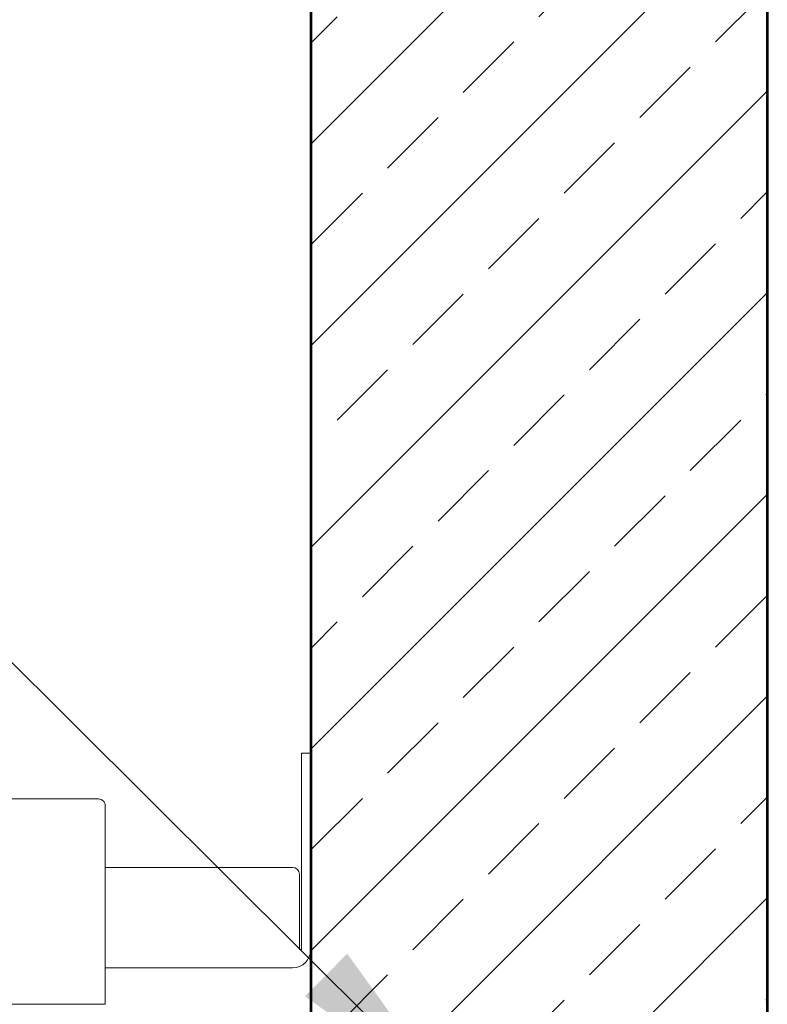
# Model space of a CAD drawing. Header units: inches. Extents: x 201967 to 338763, y -32705 to 30884.
# Tile 122 of 236: x 319954 to 319987, y 4339 to 4382. Entities that reach past the tile are written whole.
import ezdxf

# ---------------------------------------------------------------- set-up
doc = ezdxf.new("R2010")
doc.units = ezdxf.units.IN
doc.header["$MEASUREMENT"] = 0
for name, color, linetype, lineweight in [('01 a1 KONSTRUKCJA żelebet', 200, 'Continuous', 53), ('01h3 KONSTRUKCJA pozycje słupy', 252, 'Continuous', 13), ('20 KRESKOWANIE ścian', 63, 'Continuous', 5), ('KRESKOWANIE-URWANIE', 3, 'Continuous', 13), ('wymiar', 1, 'Continuous', 15)]:
    doc.layers.add(name, color=color, linetype=linetype, lineweight=lineweight)
doc.styles.add('RomanS', font='romans.shx')
doc.dimstyles.new('DIM100txt12', dxfattribs={"dimtxt": 12, "dimasz": 1.05, "dimexe": 0, "dimexo": 8, "dimgap": 4, "dimtad": 1, "dimdec": 7, "dimrnd": 0.5, "dimdsep": 46, "dimtxsty": 'RomanS', "dimblk1": 'DIM', "dimblk2": 'DIM', "dimsah": 1, "dimcen": 0.09, "dimse1": 1, "dimse2": 1, "dimclrt": 256, "dimadec": 1, "dimazin": 0, "dimtfac": 1, "dimtdec": 7, "dimtix": 1, "dimtofl": 0, "dimtmove": 2, "dimatfit": 3, "dimfxl": 1, "dimtolj": 1, "dimtzin": 0, "dimarcsym": 0})

# ---------------------------------------------------------------- blocks, each defined once
blk = doc.blocks.new('A$C5C5F7205')
at = {"layer": 'KRESKOWANIE-URWANIE'}
for p, q in [((10, 1314), (10, 1400)), ((10, 1400), (14, 1400)), ((14, 1400), (14, 1314)), ((15, 1347), (15, 1314)), ((18, 1350), (100, 1350)), ((14, 1314), (15, 1314)), ((100, 1306), (18, 1306))]:
    blk.add_line(p, q, dxfattribs=at)
blk.add_lwpolyline([(230, 1377), (230, 1290), (100, 1290), (100, 1377, -0.414214), (103, 1380), (227, 1380, -0.414214)], format="xyb", close=True, dxfattribs=at)
for centre, radius, start, end in [((18, 1347), 3, 90, 180), ((18, 1314), 8, 180, 270)]:
    blk.add_arc(centre, radius, start, end, dxfattribs=at)
blk = doc.blocks.new('1 szyb FIFT B160AF')
at = {"layer": '20 KRESKOWANIE ścian'}
h = blk.add_hatch(dxfattribs=at)
h.set_pattern_fill('ANSI33', color=256, scale=25)
h.set_pattern_definition([(45, (-289146.748, -8310.6384), (-4.41941738, 4.41941738), []), (45, (-289142.3287, -8310.6384), (-4.41941738, 4.41941738), [3.125, -1.5625])])
h.paths.add_polyline_path([(240, -20), (161, -20), (161, 0), (220, 0), (220, 293), (209, 293), (209, 313), (240, 313)])
at = {"layer": '01 a1 KONSTRUKCJA żelebet', "ltscale": 7}
for p, q in [((240, 313), (240, -20)), ((220, 293), (220, 0))]:
    blk.add_line(p, q, dxfattribs=at)
at = {"layer": 'wymiar', "xscale": -0.1, "yscale": 0.1, "zscale": 0.1}
blk.add_blockref('A$C5C5F7205', (221, 72.5), dxfattribs=at)
blk = doc.blocks.new('DIM')
for p, q in [((0, -13), (0, 13)), ((8, 0), (-8, 0))]:
    blk.add_line(p, q)
at = {"const_width": 1.7143}
blk.add_lwpolyline([(5.7143, 5.7143), (-5.7143, -5.7143)], dxfattribs=at)

msp = doc.modelspace()

# ---------------------------------------------------------------- block references
at = {"layer": '01 a1 KONSTRUKCJA żelebet'}
msp.add_blockref('1 szyb FIFT B160AF', (319747.138, 4137.162), dxfattribs=at)

# ---------------------------------------------------------------- leaders
at = {"layer": '01h3 KONSTRUKCJA pozycje słupy'}
msp.add_leader([(319973.48, 4334.305), (319817.488, 4489.436)], dimstyle='DIM100txt12', override={"dimasz": 8, "dimgap": 4, "dimtad": 1}, dxfattribs=at)

doc.saveas('drawing.dxf')
